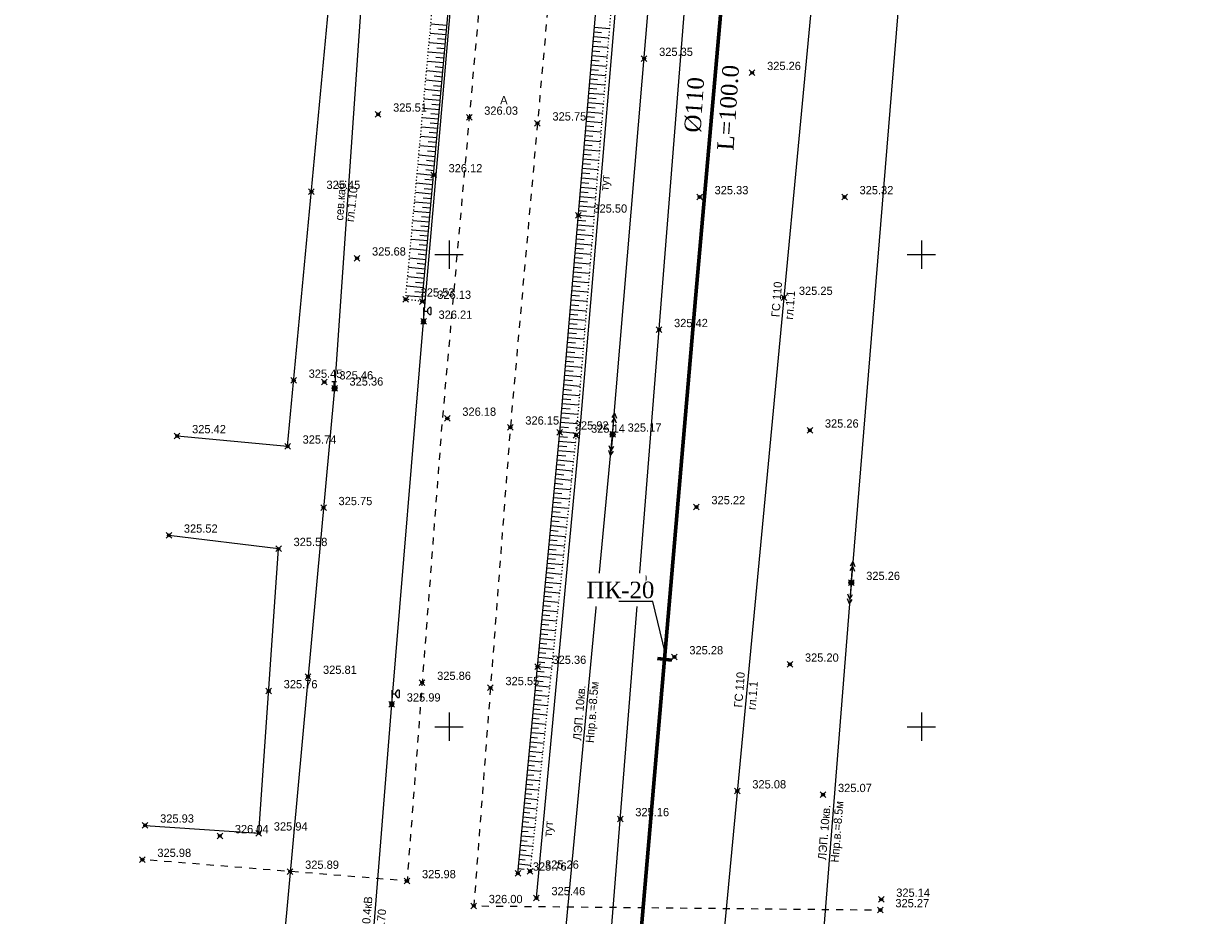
# Model space of a CAD drawing. Header units: metres. Extents: x 703769 to 722343, y 4313031 to 4317457.
# Tile 210 of 256: x 708133 to 708259, y 4314458 to 4314553. Entities that reach past the tile are written whole.
import ezdxf
from ezdxf import colors
from ezdxf.entities.mleader import LeaderData, LeaderLine
from ezdxf.math import Vec2, Vec3

# ---------------------------------------------------------------- set-up
doc = ezdxf.new("R2010")
doc.units = ezdxf.units.M
doc.header["$LTSCALE"] = 0.5
doc.header["$PDMODE"] = 35
doc.header["$PDSIZE"] = 0.3
for name, pattern in [('Auto_Street_NotBorder_Line_m1', [3, 1.5, -1.5]), ('ДОРОГИ_СТРОЯЩ', [9, 8, -1]), ('Контура низ откосов  Штриховая 0.1-0.5 - - - - - - -', [0.6, 0.1, -0.5])]:
    doc.linetypes.add(name, pattern=pattern)
for name, color, linetype in [('(001) Сетка', 92, 'Continuous'), ('(004) Точки рельефа', 7, 'Continuous'), ('(013) Газ', 30, 'ИК_Газопровод -------г--------'), ('(016) Кабель', 1, 'Continuous'), ('(019) Связь', 3, 'ИК_КАБ_СВЯЗИ'), ('(022) Возд. Линии', 7, 'Continuous'), ('(025) Дорога', 7, 'Continuous'), ('(035) Откосы', 7, 'Continuous'), ('(038) Деревья', 7, 'Continuous'), ('(040) Ограда', 7, 'Continuous')]:
    doc.layers.add(name, color=color, linetype=linetype)
doc.layers.add('AUTO#_ROADS_EXIST_L', color=7, linetype='Continuous', lineweight=15, true_color=0x000000)
doc.layers.add('ВК_В1', color=134, linetype='Continuous', lineweight=40)
doc.layers.add('ВОДОПРОВОД текст', color=7, linetype='Continuous', lineweight=50)
doc.styles.add('BM-431', font='txt')
doc.styles.add('D-431', font='txt')
doc.styles.add('Interproekt', font='isocpeur.ttf', dxfattribs={"width": 0.95, "oblique": 15})
doc.styles.add('S', font='txtwr', dxfattribs={"oblique": 15})
doc.styles.get("Standard").update_dxf_attribs({"font": 'times.ttf'})
doc.styles.add('Times New Roman', font='times.ttf')
doc.linetypes.add('GAZ_VOZDUSH', pattern='A,1,-2,["~",Standard,S=3,R=0,X=-1.5,Y=-1.5],-1,10', length=14)
doc.linetypes.add('ИК_Газопровод -------г--------', pattern='A,9,-0.6,["Г",Standard,S=1.2,R=0,X=0,Y=-0.6],-1.2', length=10.8)
doc.linetypes.add('ИК_КАБ_СВЯЗИ', pattern='A,4,["o",Standard,S=0.5,R=0,X=0,Y=-0.125],4,-2', length=10)
doc.linetypes.add('ИК_Э_КАБ_ВН', pattern='A,8,-2,["<<",Standard,S=1,R=0,X=0,Y=-0.5],8,[">>",Standard,S=1,R=0,X=-1,Y=-0.5],-2', length=20)
doc.linetypes.add('ИК_Э_КАБ_НН', pattern='A,8,-2,["<",Standard,S=1,R=0,X=0,Y=-0.5],8,[">",Standard,S=1,R=0,X=-0.5,Y=-0.5],-2', length=20)
doc.linetypes.add('ОГРАДА_М_1М', pattern='A,2.5,["о",Standard,S=1,R=0,X=0,Y=-0.35],0.5,["0",Standard,S=0.5,R=0,X=-0.3,Y=-0.25],2.5', length=5.5)
doc.linetypes.add('РЯД_ДЕР_ДО4М', pattern='A,0,[133,ltypeshp.shx,S=0.4,R=0,X=0,Y=0],-3', length=3)

# ---------------------------------------------------------------- blocks, each defined once
blk = doc.blocks.new('strela1')
at = {"layer": '(022) Возд. Линии'}
for p, q in [((-2, 0), (-1.5, 0.25)), ((0, 0), (-2, 0)), ((-2, 0), (-1.5, -0.25)), ((-1.5, 0), (-1, 0.25)), ((-1.5, 0), (-1, -0.25))]:
    blk.add_line(p, q, dxfattribs=at)
blk = doc.blocks.new('strela2')
at = {"layer": '(022) Возд. Линии'}
for p, q in [((0, 0), (2, 0)), ((1.5, 0), (1, 0.25)), ((1.5, 0), (1, -0.25)), ((2, 0), (1.5, 0.25)), ((2, 0), (1.5, -0.25))]:
    blk.add_line(p, q, dxfattribs=at)
blk = doc.blocks.new('STOLB')
at = {"layer": '(022) Возд. Линии'}
blk.add_circle((0, 0), 0.25, dxfattribs=at)
blk = doc.blocks.new('*X145')
at = {"color": 0}
for p, q in [((9.5, 5.08), (10.49, 5.08)), ((9.5, 5.07), (10.49, 5.07)), ((9.5, 5.06), (10.49, 5.06)), ((9.5, 5.05), (10.49, 5.05)), ((9.5, 5.04), (10.49, 5.04)), ((9.5, 5.03), (10.49, 5.03)), ((9.5, 5.02), (10.5, 5.02)), ((9.51, 5.12), (10.48, 5.12)), ((9.51, 5.11), (10.48, 5.11)), ((9.51, 5.1), (10.48, 5.1)), ((9.51, 5.09), (10.49, 5.09)), ((9.52, 5.16), (10.47, 5.16)), ((9.52, 5.15), (10.47, 5.15)), ((9.52, 5.14), (10.47, 5.14)), ((9.52, 5.13), (10.48, 5.13)), ((9.53, 5.18), (10.46, 5.18)), ((9.53, 5.17), (10.46, 5.17)), ((9.54, 5.2), (10.45, 5.2)), ((9.54, 5.19), (10.46, 5.19)), ((9.55, 5.22), (10.44, 5.22)), ((9.55, 5.21), (10.45, 5.21)), ((9.56, 5.24), (10.43, 5.24)), ((9.56, 5.23), (10.44, 5.23)), ((9.57, 5.26), (10.42, 5.26)), ((9.57, 5.25), (10.43, 5.25)), ((9.58, 5.27), (10.41, 5.27)), ((9.59, 5.29), (10.4, 5.29)), ((9.59, 5.28), (10.41, 5.28)), ((9.6, 5.3), (10.39, 5.3)), ((9.61, 5.31), (10.38, 5.31)), ((9.62, 5.32), (10.37, 5.32)), ((9.63, 5.33), (10.37, 5.33)), ((9.64, 5.34), (10.36, 5.34)), ((9.65, 5.35), (10.35, 5.35)), ((9.66, 5.36), (10.34, 5.36)), ((9.67, 5.37), (10.32, 5.37)), ((9.68, 5.38), (10.31, 5.38)), ((9.69, 5.39), (10.3, 5.39)), ((9.71, 5.4), (10.29, 5.4)), ((9.72, 5.41), (10.27, 5.41)), ((9.74, 5.42), (10.26, 5.42)), ((9.75, 5.43), (10.24, 5.43)), ((9.77, 5.44), (10.22, 5.44)), ((9.79, 5.45), (10.2, 5.45)), ((9.82, 5.46), (10.18, 5.46)), ((9.85, 5.47), (10.15, 5.47)), ((9.88, 5.48), (10.11, 5.48)), ((9.94, 5.49), (10.05, 5.49)), ((9.5, 5.01), (10.5, 5.01)), ((9.5, 5), (10.5, 5)), ((9.5, 4.99), (10.5, 4.99)), ((9.5, 4.98), (10.5, 4.98)), ((9.5, 4.97), (10.5, 4.97)), ((9.5, 4.96), (10.49, 4.96)), ((9.5, 4.95), (10.49, 4.95)), ((9.5, 4.94), (10.49, 4.94)), ((9.5, 4.93), (10.49, 4.93)), ((9.5, 4.92), (10.49, 4.92)), ((9.5, 4.91), (10.49, 4.91)), ((9.5, 4.9), (10.49, 4.9)), ((9.51, 4.89), (10.49, 4.89)), ((9.51, 4.88), (10.48, 4.88)), ((9.51, 4.87), (10.48, 4.87)), ((9.51, 4.86), (10.48, 4.86)), ((9.52, 4.85), (10.48, 4.85)), ((9.52, 4.84), (10.47, 4.84)), ((9.52, 4.83), (10.47, 4.83)), ((9.53, 4.82), (10.47, 4.82)), ((9.53, 4.81), (10.46, 4.81)), ((9.53, 4.8), (10.46, 4.8)), ((9.54, 4.79), (10.45, 4.79)), ((9.54, 4.78), (10.45, 4.78)), ((9.55, 4.77), (10.44, 4.77)), ((9.55, 4.76), (10.44, 4.76)), ((9.56, 4.75), (10.43, 4.75)), ((9.56, 4.74), (10.43, 4.74)), ((9.57, 4.73), (10.42, 4.73)), ((9.58, 4.72), (10.41, 4.72)), ((9.58, 4.71), (10.41, 4.71)), ((9.59, 4.7), (10.4, 4.7)), ((9.6, 4.69), (10.39, 4.69)), ((9.61, 4.68), (10.39, 4.68)), ((9.61, 4.67), (10.38, 4.67)), ((9.62, 4.66), (10.37, 4.66)), ((9.63, 4.65), (10.36, 4.65)), ((9.64, 4.64), (10.35, 4.64)), ((9.65, 4.63), (10.34, 4.63)), ((9.66, 4.62), (10.33, 4.62)), ((9.67, 4.61), (10.32, 4.61)), ((9.69, 4.6), (10.31, 4.6)), ((9.7, 4.59), (10.29, 4.59)), ((9.71, 4.58), (10.28, 4.58)), ((9.73, 4.57), (10.26, 4.57)), ((9.75, 4.56), (10.25, 4.56)), ((9.76, 4.55), (10.23, 4.55)), ((9.78, 4.54), (10.21, 4.54)), ((9.81, 4.53), (10.18, 4.53)), ((9.83, 4.52), (10.16, 4.52)), ((9.87, 4.51), (10.12, 4.51)), ((9.91, 4.5), (10.08, 4.5))]:
    blk.add_line(p, q, dxfattribs=at)
blk = doc.blocks.new('I01070')
at = {"color": 0}
blk.add_circle((0.05, 0.03), 0.5, dxfattribs=at)
blk.add_blockref('*X145', (-9.95, -4.96), dxfattribs=at)
blk = doc.blocks.new('I0195')
at = {"layer": '(016) Кабель', "color": 0, "linetype": 'ИК_Э_КАБ_ВН'}
for p, q in [((-0.275, 0.74), (0.225, 0.74)), ((-0.025, 0.24), (-0.025, 0.74))]:
    blk.add_line(p, q, dxfattribs=at)
at = {"layer": '(016) Кабель', "color": 0, "linetype": 'ИК_Э_КАБ_ВН', "xscale": 0.5, "yscale": 0.5, "zscale": 0.5}
blk.add_blockref('I01070', (-0.025, -0.01), dxfattribs=at)
blk = doc.blocks.new('U1111')
for p, q in [((0.1, 0.45), (0.1, 2.95)), ((1.28934, 2.95), (0.85, 2.51066)), ((0.85, 2.51066), (0.85, 1.88934)), ((1.6, 2.95), (1.28934, 2.95)), ((1.6, 2.95), (1.6, 1.45)), ((0, 0.05), (0.1, 0.05)), ((0, -0.05), (0, 0.05)), ((0.1, 2.2), (0.85, 2.2)), ((0.1, 0.05), (0.1, -0.05)), ((0.85, 1.88934), (1.28934, 1.45)), ((1.28934, 1.45), (1.6, 1.45)), ((0.1, -0.05), (0, -0.05))]:
    blk.add_line(p, q)
blk.add_lwpolyline([(0.55, 0), (0.3, 0.433013), (-0.2, 0.433013), (-0.45, 0), (-0.2, -0.433013), (0.3, -0.433013)], close=True)
at = {"color": 4, "style": 'S', "oblique": 15}
blk.add_attdef('Z', (1.142936, -1.391276), '', height=2, dxfattribs=at)
blk = doc.blocks.new('Setka')
at = {"layer": '(001) Сетка'}
for p, q in [((0, 1.5), (0, -1.5)), ((-1.5, 0), (1.5, 0))]:
    blk.add_line(p, q, dxfattribs=at)
blk = doc.blocks.new('*U279')
at = {"color": 1, "lineweight": 60, "flags": 128}
blk.add_lwpolyline([(-0.01, -0.76), (0.01, 0.76)], dxfattribs=at)
blk = doc.blocks.new('*U280')
at = {"color": 0, "linetype": 'ByBlock', "lineweight": -2, "transparency": 16777216, "rotation": 265.0934671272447}
blk.add_blockref('*U279', (708201.28, 4314485.59), dxfattribs=at)
blk = doc.blocks.new('_Dot')
at = {"color": 0, "linetype": 'ByBlock', "lineweight": -2}
blk.add_line((-0.5, 0), (-1, 0), dxfattribs=at)
at = {"color": 0, "linetype": 'ByBlock', "const_width": 0.5}
blk.add_lwpolyline([(-0.25, 0, 1), (0.25, 0, 1)], format="xyb", close=True, dxfattribs=at)

msp = doc.modelspace()

# ---------------------------------------------------------------- linework, layer by layer
at = {"layer": '(013) Газ', "linetype": 'GAZ_VOZDUSH', "elevation": 324.816, "flags": 128}
msp.add_lwpolyline([(708165.166, 4315455.034), (708237.064, 4315447.856), (708237.796, 4315439.435), (708237.948, 4315425.87), (708271.633, 4315423.02), (708271.633, 4315423.02), (708293.165, 4315421.558), (708284.482, 4315255.16), (708278.28, 4315165.641), (708278.086, 4315159.227), (708267.101, 4315087.682), (708203.286, 4314411.276), (708188.652, 4314151.902), (708188.652, 4314118.902)], dxfattribs=at)
at = {"layer": '(016) Кабель', "linetype": 'ИК_Э_КАБ_НН', "elevation": 325.652, "flags": 128}
msp.add_lwpolyline([(708148.162, 4314184.928), (708151.497, 4314225.638), (708155.946, 4314277.346), (708160.092, 4314325.308), (708165.82, 4314399.254), (708169.045, 4314439.184), (708172.399, 4314480.837), (708175.762, 4314521.367), (708178.982, 4314558.811), (708182.201, 4314596.426), (708185.813, 4314637.091), (708189.128, 4314677.545), (708192.281, 4314716.43), (708195.859, 4314758.023), (708198.741, 4314794.021), (708202.87, 4314842.96), (708206.45, 4314887.572), (708209.623, 4314925.94), (708213.998, 4314964.466), (708217.888, 4315003.776), (708222.285, 4315053.198), (708227.646, 4315118.21), (708230.7, 4315153.26), (708233.599, 4315183.887), (708236.608, 4315219.867), (708239.917, 4315258.483), (708242.964, 4315292.096), (708245.88, 4315324.716), (708249.037, 4315363.449), (708251.639, 4315395.315), (708254.553, 4315428.663), (708258.525, 4315473.098), (708262.105, 4315516.97), (708265.007, 4315550.248), (708267.691, 4315583.251), (708270.438, 4315616.597), (708274.286, 4315657.842), (708277.622, 4315697.97), (708280.245, 4315726.073), (708282.134, 4315747.294), (708285.192, 4315782.765), (708287.519, 4315812.482), (708289.716, 4315837.095), (708292.577, 4315870.499), (708295.609, 4315906.644), (708298.169, 4315937.003), (708301.105, 4315969.327), (708303.908, 4316001.447), (708306.247, 4316027.782), (708309.271, 4316062.456), (708312.329, 4316097.927), (708314.656, 4316127.644), (708316.853, 4316152.257), (708319.714, 4316185.661), (708322.746, 4316221.806), (708325.306, 4316252.165), (708328.242, 4316284.489), (708331.045, 4316316.609), (708331.607, 4316322.941)], dxfattribs=at)
at = {"layer": '(019) Связь', "flags": 128}
for points, elevation in [([(708317.145, 4316324.221), (708301.016, 4316142.912), (708256.741, 4315645.198), (708241.57, 4315465.518), (708189.214, 4314845.558), (708166.334, 4314514.295), (708160.318, 4314448.76), (708146.619, 4314291.453), (708137.034, 4314165.721), (708137.034, 4314165.721), (708137.034, 4314165.721), (708136.895, 4314100.448), (708136.888, 4314097.122)], 324.516), ([(708153.006, 4314105.043), (708156.993, 4314142.734), (708156.993, 4314142.734), (708174.147, 4314200.184), (708174.323, 4314203.958), (708195.362, 4314453.153), (708204.073, 4314563.084), (708218.911, 4314738.478), (708226.164, 4314758.135), (708236.601, 4314958.674), (708237.563, 4314979.166), (708241.532, 4315051.931), (708251.542, 4315144.303), (708253.161, 4315164.518), (708257.428, 4315233.645), (708258.881, 4315245.481), (708269.326, 4315369.847), (708270.394, 4315382.606), (708278.265, 4315465.509), (708280.616, 4315477.921), (708295.324, 4315641.488), (708303.766, 4315706.848), (708303.348, 4315724.234), (708305.187, 4315772.118), (708306.696, 4315783.119), (708308.615, 4315806.312), (708309.889, 4315815.038), (708320.552, 4315934.795), (708321.594, 4315946.168), (708336.888, 4316115.682), (708345.287, 4316227.711), (708346.981, 4316228.783), (708355.083, 4316230.156), (708358.134, 4316229.662)], 325.431)]:
    msp.add_lwpolyline(points, dxfattribs=dict(at, elevation=elevation))
at = {"layer": '(022) Возд. Линии', "flags": 128}
for points, elevation in [([(708173.508, 4314249.294), (708180.426, 4314321.315), (708187.561, 4314422.215), (708190.623, 4314454.694), (708195.781, 4314509.415), (708203.64, 4314603.19), (708211.44, 4314697.517), (708218.596, 4314783.876), (708219.251, 4314789.291), (708222.239, 4314829.112), (708225.833, 4314872.829), (708227.553, 4314940.171), (708237.806, 4315038.61), (708242.302, 4315088.885), (708248.423, 4315158.844), (708247.859, 4315176.046), (708220.321, 4315178.161)], -1.937), ([(708193.113, 4314949.215), (708231.85, 4314945.639), (708252.432, 4314962.525), (708256.599, 4314927.904), (708250.049, 4314850.368), (708243.396, 4314768.028), (708236.639, 4314687.685), (708229.091, 4314592.015), (708221.041, 4314493.71), (708213.333, 4314396.611), (708205.917, 4314312.611), (708198.539, 4314217.865), (708194.357, 4314168.719), (708189.106, 4314107.015)], 325.602)]:
    msp.add_lwpolyline(points, dxfattribs=dict(at, elevation=elevation))
at = {"layer": '(035) Откосы'}
for p, q in [((708176.444, 4314551.904, 325.834), (708178.151, 4314551.752, 325.834)), ((708176.535, 4314552.896, 325.834), (708178.24, 4314552.744, 325.834)), ((708177.343, 4314552.324, 325.834), (708178.195, 4314552.248, 325.834)), ((708193.817, 4314552.033, 325.463), (708194.606, 4314551.966, 325.463)), ((708193.859, 4314552.531, 325.463), (708195.435, 4314552.396, 325.463)), ((708176.354, 4314550.913, 325.834), (708178.063, 4314550.76, 325.834)), ((708177.253, 4314551.332, 325.834), (708178.107, 4314551.256, 325.834)), ((708193.732, 4314551.037, 325.463), (708194.522, 4314550.969, 325.463)), ((708193.774, 4314551.535, 325.463), (708195.354, 4314551.4, 325.463)), ((708176.263, 4314549.921, 325.834), (708177.974, 4314549.768, 325.834)), ((708177.074, 4314549.349, 325.834), (708177.93, 4314549.272, 325.834)), ((708177.163, 4314550.34, 325.834), (708178.018, 4314550.264, 325.834)), ((708193.604, 4314549.543, 325.463), (708195.191, 4314549.407, 325.463)), ((708193.646, 4314550.041, 325.463), (708194.439, 4314549.973, 325.463)), ((708193.689, 4314550.539, 325.463), (708195.272, 4314550.404, 325.463)), ((708176.172, 4314548.929, 325.834), (708177.886, 4314548.776, 325.834)), ((708176.984, 4314548.357, 325.834), (708177.841, 4314548.28, 325.834)), ((708193.518, 4314548.547, 325.463), (708195.109, 4314548.411, 325.463)), ((708193.561, 4314549.045, 325.463), (708194.355, 4314548.977, 325.463)), ((708175.991, 4314546.946, 325.834), (708177.708, 4314546.792, 325.834)), ((708176.081, 4314547.937, 325.834), (708177.797, 4314547.784, 325.834)), ((708176.894, 4314547.365, 325.834), (708177.753, 4314547.288, 325.834)), ((708193.39, 4314547.053, 325.463), (708194.189, 4314546.985, 325.463)), ((708193.433, 4314547.551, 325.463), (708195.028, 4314547.415, 325.463)), ((708193.476, 4314548.049, 325.463), (708194.272, 4314547.981, 325.463)), ((708175.9, 4314545.954, 325.834), (708177.62, 4314545.8, 325.834)), ((708176.805, 4314546.373, 325.834), (708177.664, 4314546.296, 325.834)), ((708193.262, 4314545.559, 325.463), (708194.865, 4314545.422, 325.463)), ((708193.305, 4314546.057, 325.463), (708194.105, 4314545.989, 325.463)), ((708193.348, 4314546.555, 325.463), (708194.946, 4314546.418, 325.463)), ((708175.809, 4314544.962, 325.834), (708177.531, 4314544.808, 325.834)), ((708176.625, 4314544.389, 325.834), (708177.487, 4314544.312, 325.834)), ((708176.715, 4314545.381, 325.834), (708177.576, 4314545.304, 325.834)), ((708193.177, 4314544.563, 325.463), (708194.783, 4314544.425, 325.463)), ((708193.22, 4314545.061, 325.463), (708194.022, 4314544.992, 325.463)), ((708175.718, 4314543.97, 325.834), (708177.443, 4314543.816, 325.834)), ((708176.536, 4314543.397, 325.834), (708177.399, 4314543.32, 325.834)), ((708193.049, 4314543.069, 325.463), (708193.855, 4314543, 325.463)), ((708193.092, 4314543.567, 325.463), (708194.702, 4314543.429, 325.463)), ((708193.135, 4314544.065, 325.463), (708193.938, 4314543.996, 325.463)), ((708175.537, 4314541.987, 325.834), (708177.266, 4314541.832, 325.834)), ((708175.627, 4314542.978, 325.834), (708177.354, 4314542.824, 325.834)), ((708176.446, 4314542.405, 325.834), (708177.31, 4314542.328, 325.834)), ((708192.964, 4314542.073, 325.463), (708193.772, 4314542.004, 325.463)), ((708193.007, 4314542.571, 325.463), (708194.62, 4314542.433, 325.463)), ((708175.446, 4314540.995, 325.834), (708177.177, 4314540.84, 325.834)), ((708176.356, 4314541.414, 325.834), (708177.222, 4314541.336, 325.834)), ((708192.836, 4314540.579, 325.463), (708194.457, 4314540.44, 325.463)), ((708192.879, 4314541.077, 325.463), (708193.688, 4314541.008, 325.463)), ((708192.921, 4314541.575, 325.463), (708194.539, 4314541.436, 325.463)), ((708175.355, 4314540.003, 325.834), (708177.089, 4314539.848, 325.834)), ((708176.177, 4314539.43, 325.834), (708177.044, 4314539.352, 325.834)), ((708176.267, 4314540.422, 325.834), (708177.133, 4314540.344, 325.834)), ((708192.751, 4314539.583, 325.463), (708194.376, 4314539.444, 325.463)), ((708192.793, 4314540.081, 325.463), (708193.605, 4314540.011, 325.463)), ((708175.264, 4314539.011, 325.834), (708177, 4314538.856, 325.834)), ((708176.087, 4314538.438, 325.834), (708176.956, 4314538.36, 325.834)), ((708192.623, 4314538.089, 325.463), (708193.438, 4314538.019, 325.463)), ((708192.666, 4314538.587, 325.463), (708194.294, 4314538.447, 325.463)), ((708192.708, 4314539.085, 325.463), (708193.522, 4314539.015, 325.463)), ((708175.083, 4314537.028, 325.834), (708176.823, 4314536.873, 325.834)), ((708175.174, 4314538.02, 325.834), (708176.912, 4314537.864, 325.834)), ((708175.998, 4314537.446, 325.834), (708176.867, 4314537.368, 325.834)), ((708192.538, 4314537.093, 325.463), (708193.355, 4314537.023, 325.463)), ((708192.58, 4314537.591, 325.463), (708194.213, 4314537.451, 325.463)), ((708174.992, 4314536.036, 325.834), (708176.735, 4314535.881, 325.834)), ((708175.908, 4314536.454, 325.834), (708176.779, 4314536.377, 325.834)), ((708192.41, 4314535.599, 325.463), (708194.05, 4314535.458, 325.463)), ((708192.452, 4314536.097, 325.463), (708193.271, 4314536.027, 325.463)), ((708192.495, 4314536.595, 325.463), (708194.131, 4314536.455, 325.463)), ((708174.901, 4314535.044, 325.834), (708176.646, 4314534.889, 325.834)), ((708175.729, 4314534.47, 325.834), (708176.602, 4314534.393, 325.834)), ((708175.819, 4314535.462, 325.834), (708176.69, 4314535.385, 325.834)), ((708192.324, 4314534.603, 325.463), (708193.968, 4314534.462, 325.463)), ((708192.367, 4314535.101, 325.463), (708193.188, 4314535.03, 325.463)), ((708174.72, 4314533.061, 325.834), (708176.469, 4314532.905, 325.834)), ((708174.811, 4314534.052, 325.834), (708176.558, 4314533.897, 325.834)), ((708175.639, 4314533.479, 325.834), (708176.513, 4314533.401, 325.834)), ((708192.197, 4314533.109, 325.463), (708193.021, 4314533.038, 325.463)), ((708192.239, 4314533.607, 325.463), (708193.887, 4314533.466, 325.463)), ((708192.282, 4314534.105, 325.463), (708193.105, 4314534.034, 325.463)), ((708174.629, 4314532.069, 325.834), (708176.381, 4314531.913, 325.834)), ((708175.55, 4314532.487, 325.834), (708176.425, 4314532.409, 325.834)), ((708192.111, 4314532.113, 325.463), (708192.938, 4314532.042, 325.463)), ((708192.154, 4314532.611, 325.463), (708193.805, 4314532.469, 325.463)), ((708174.538, 4314531.077, 325.834), (708176.292, 4314530.921, 325.834)), ((708175.37, 4314530.503, 325.834), (708176.248, 4314530.425, 325.834)), ((708175.46, 4314531.495, 325.834), (708176.336, 4314531.417, 325.834)), ((708191.983, 4314530.619, 325.463), (708193.642, 4314530.477, 325.463)), ((708192.026, 4314531.117, 325.463), (708192.855, 4314531.046, 325.463)), ((708192.069, 4314531.615, 325.463), (708193.724, 4314531.473, 325.463)), ((708174.448, 4314530.085, 325.834), (708176.203, 4314529.929, 325.834)), ((708175.281, 4314529.511, 325.834), (708176.159, 4314529.433, 325.834)), ((708191.898, 4314529.623, 325.463), (708193.561, 4314529.48, 325.463)), ((708191.941, 4314530.121, 325.463), (708192.771, 4314530.05, 325.463)), ((708174.266, 4314528.102, 325.834), (708176.026, 4314527.945, 325.834)), ((708174.357, 4314529.094, 325.834), (708176.115, 4314528.937, 325.834)), ((708175.191, 4314528.519, 325.834), (708176.071, 4314528.441, 325.834)), ((708191.77, 4314528.129, 325.463), (708192.604, 4314528.057, 325.463)), ((708191.813, 4314528.627, 325.463), (708193.479, 4314528.484, 325.463)), ((708191.855, 4314529.125, 325.463), (708192.688, 4314529.053, 325.463)), ((708174.175, 4314527.11, 325.834), (708175.938, 4314526.953, 325.834)), ((708175.101, 4314527.527, 325.834), (708175.982, 4314527.449, 325.834)), ((708191.685, 4314527.133, 325.463), (708192.521, 4314527.061, 325.463)), ((708191.727, 4314527.631, 325.463), (708193.398, 4314527.488, 325.463)), ((708174.084, 4314526.118, 325.834), (708175.849, 4314525.961, 325.834)), ((708174.922, 4314525.544, 325.834), (708175.805, 4314525.465, 325.834)), ((708175.012, 4314526.535, 325.834), (708175.894, 4314526.457, 325.834)), ((708191.557, 4314525.639, 325.463), (708193.235, 4314525.495, 325.463)), ((708191.6, 4314526.137, 325.463), (708192.438, 4314526.065, 325.463)), ((708191.642, 4314526.635, 325.463), (708193.316, 4314526.491, 325.463)), ((708173.994, 4314525.127, 325.834), (708175.761, 4314524.969, 325.834)), ((708174.832, 4314524.552, 325.834), (708175.717, 4314524.473, 325.834)), ((708191.472, 4314524.642, 325.463), (708193.153, 4314524.498, 325.463)), ((708191.514, 4314525.14, 325.463), (708192.354, 4314525.069, 325.463)), ((708173.903, 4314524.135, 325.834), (708175.672, 4314523.977, 325.834)), ((708191.344, 4314523.148, 325.463), (708192.187, 4314523.076, 325.463)), ((708191.386, 4314523.646, 325.463), (708193.072, 4314523.502, 325.463)), ((708191.429, 4314524.144, 325.463), (708192.271, 4314524.072, 325.463)), ((708191.258, 4314522.152, 325.463), (708192.104, 4314522.08, 325.463)), ((708191.301, 4314522.65, 325.463), (708192.99, 4314522.506, 325.463)), ((708191.131, 4314520.658, 325.463), (708192.827, 4314520.513, 325.463)), ((708191.173, 4314521.156, 325.463), (708192.021, 4314521.084, 325.463)), ((708191.216, 4314521.654, 325.463), (708192.909, 4314521.509, 325.463)), ((708191.045, 4314519.662, 325.463), (708192.746, 4314519.517, 325.463)), ((708191.088, 4314520.16, 325.463), (708191.937, 4314520.088, 325.463)), ((708190.917, 4314518.168, 325.463), (708191.771, 4314518.095, 325.463)), ((708190.96, 4314518.666, 325.463), (708192.665, 4314518.52, 325.463)), ((708191.003, 4314519.164, 325.463), (708191.854, 4314519.091, 325.463)), ((708190.832, 4314517.172, 325.463), (708191.687, 4314517.099, 325.463)), ((708190.875, 4314517.67, 325.463), (708192.583, 4314517.524, 325.463)), ((708190.704, 4314515.678, 325.463), (708192.42, 4314515.531, 325.463)), ((708190.747, 4314516.176, 325.463), (708191.604, 4314516.103, 325.463)), ((708190.789, 4314516.674, 325.463), (708192.502, 4314516.528, 325.463)), ((708190.619, 4314514.682, 325.463), (708192.339, 4314514.535, 325.463)), ((708190.662, 4314515.18, 325.463), (708191.52, 4314515.107, 325.463)), ((708190.491, 4314513.188, 325.463), (708191.354, 4314513.114, 325.463)), ((708190.534, 4314513.686, 325.463), (708192.257, 4314513.539, 325.463)), ((708190.576, 4314514.184, 325.463), (708191.437, 4314514.111, 325.463)), ((708190.363, 4314511.694, 325.463), (708192.094, 4314511.546, 325.463)), ((708190.406, 4314512.192, 325.463), (708191.27, 4314512.118, 325.463)), ((708190.448, 4314512.69, 325.463), (708192.176, 4314512.542, 325.463)), ((708190.278, 4314510.698, 325.463), (708192.013, 4314510.55, 325.463)), ((708190.32, 4314511.196, 325.463), (708191.187, 4314511.122, 325.463)), ((708190.146, 4314509.204, 325.463), (708191.014, 4314509.122, 325.463)), ((708190.193, 4314509.702, 325.463), (708191.931, 4314509.553, 325.463)), ((708190.235, 4314510.2, 325.463), (708191.104, 4314510.126, 325.463)), ((708190.051, 4314508.209, 325.463), (708190.914, 4314508.127, 325.463)), ((708190.098, 4314508.707, 325.463), (708191.83, 4314508.542, 325.463)), ((708189.909, 4314506.717, 325.463), (708191.62, 4314506.554, 325.463)), ((708189.956, 4314507.214, 325.463), (708190.815, 4314507.132, 325.463)), ((708190.004, 4314507.712, 325.463), (708191.725, 4314507.548, 325.463)), ((708189.814, 4314505.721, 325.463), (708191.515, 4314505.56, 325.463)), ((708189.862, 4314506.219, 325.463), (708190.715, 4314506.138, 325.463)), ((708189.672, 4314504.229, 325.463), (708190.515, 4314504.148, 325.463)), ((708189.72, 4314504.726, 325.463), (708191.41, 4314504.565, 325.463)), ((708189.767, 4314505.224, 325.463), (708190.615, 4314505.143, 325.463)), ((708189.578, 4314503.233, 325.463), (708190.415, 4314503.154, 325.463)), ((708189.625, 4314503.731, 325.463), (708191.305, 4314503.571, 325.463)), ((708189.436, 4314501.741, 325.463), (708191.095, 4314501.583, 325.463)), ((708189.483, 4314502.238, 325.463), (708190.315, 4314502.159, 325.463)), ((708189.53, 4314502.736, 325.463), (708191.2, 4314502.577, 325.463)), ((708189.341, 4314500.745, 325.463), (708190.99, 4314500.589, 325.463)), ((708189.388, 4314501.243, 325.463), (708190.215, 4314501.164, 325.463)), ((708189.199, 4314499.253, 325.463), (708190.016, 4314499.175, 325.463)), ((708189.246, 4314499.75, 325.463), (708190.885, 4314499.594, 325.463)), ((708189.294, 4314500.248, 325.463), (708190.116, 4314500.17, 325.463)), ((708189.104, 4314498.258, 325.463), (708189.916, 4314498.18, 325.463)), ((708189.152, 4314498.755, 325.463), (708190.78, 4314498.6, 325.463)), ((708188.962, 4314496.765, 325.463), (708190.57, 4314496.612, 325.463)), ((708189.01, 4314497.262, 325.463), (708189.816, 4314497.186, 325.463)), ((708189.057, 4314497.76, 325.463), (708190.675, 4314497.606, 325.463)), ((708188.868, 4314495.77, 325.463), (708190.465, 4314495.618, 325.463)), ((708188.915, 4314496.267, 325.463), (708189.716, 4314496.191, 325.463)), ((708188.726, 4314494.277, 325.463), (708189.517, 4314494.202, 325.463)), ((708188.773, 4314494.774, 325.463), (708190.36, 4314494.623, 325.463)), ((708188.82, 4314495.272, 325.463), (708189.616, 4314495.196, 325.463)), ((708188.631, 4314493.282, 325.463), (708189.417, 4314493.207, 325.463)), ((708188.678, 4314493.779, 325.463), (708190.255, 4314493.629, 325.463)), ((708188.489, 4314491.789, 325.463), (708190.045, 4314491.641, 325.463)), ((708188.536, 4314492.287, 325.463), (708189.317, 4314492.212, 325.463)), ((708188.583, 4314492.784, 325.463), (708190.15, 4314492.635, 325.463)), ((708188.394, 4314490.794, 325.463), (708189.94, 4314490.647, 325.463)), ((708188.441, 4314491.291, 325.463), (708189.217, 4314491.218, 325.463)), ((708188.252, 4314489.301, 325.463), (708189.017, 4314489.228, 325.463)), ((708188.299, 4314489.799, 325.463), (708189.835, 4314489.652, 325.463)), ((708188.347, 4314490.296, 325.463), (708189.117, 4314490.223, 325.463)), ((708188.157, 4314488.306, 325.463), (708188.917, 4314488.234, 325.463)), ((708188.205, 4314488.803, 325.463), (708189.73, 4314488.658, 325.463)), ((708188.015, 4314486.813, 325.463), (708189.52, 4314486.67, 325.463)), ((708188.063, 4314487.311, 325.463), (708188.818, 4314487.239, 325.463)), ((708188.11, 4314487.808, 325.463), (708189.625, 4314487.664, 325.463)), ((708187.921, 4314485.818, 325.463), (708189.415, 4314485.676, 325.463)), ((708187.968, 4314486.315, 325.463), (708188.718, 4314486.244, 325.463)), ((708187.779, 4314484.325, 325.463), (708188.518, 4314484.255, 325.463)), ((708187.826, 4314484.823, 325.463), (708189.31, 4314484.682, 325.463)), ((708187.873, 4314485.32, 325.463), (708188.618, 4314485.249, 325.463)), ((708187.684, 4314483.33, 325.463), (708188.418, 4314483.26, 325.463)), ((708187.731, 4314483.828, 325.463), (708189.205, 4314483.687, 325.463)), ((708187.542, 4314481.837, 325.463), (708188.995, 4314481.699, 325.463)), ((708187.589, 4314482.335, 325.463), (708188.318, 4314482.265, 325.463)), ((708187.637, 4314482.832, 325.463), (708189.1, 4314482.693, 325.463)), ((708187.4, 4314480.344, 325.463), (708188.119, 4314480.276, 325.463)), ((708187.447, 4314480.842, 325.463), (708188.89, 4314480.705, 325.463)), ((708187.495, 4314481.34, 325.463), (708188.218, 4314481.271, 325.463)), ((708187.305, 4314479.349, 325.463), (708188.019, 4314479.281, 325.463)), ((708187.353, 4314479.847, 325.463), (708188.785, 4314479.711, 325.463)), ((708187.163, 4314477.856, 325.463), (708188.575, 4314477.722, 325.463)), ((708187.211, 4314478.354, 325.463), (708187.919, 4314478.287, 325.463)), ((708187.258, 4314478.852, 325.463), (708188.68, 4314478.716, 325.463)), ((708187.069, 4314476.861, 325.463), (708188.47, 4314476.728, 325.463)), ((708187.116, 4314477.359, 325.463), (708187.819, 4314477.292, 325.463)), ((708186.927, 4314475.369, 325.463), (708187.619, 4314475.303, 325.463)), ((708186.974, 4314475.866, 325.463), (708188.365, 4314475.734, 325.463)), ((708187.021, 4314476.364, 325.463), (708187.719, 4314476.297, 325.463)), ((708186.832, 4314474.373, 325.463), (708187.52, 4314474.308, 325.463)), ((708186.879, 4314474.871, 325.463), (708188.26, 4314474.74, 325.463)), ((708186.69, 4314472.881, 325.463), (708188.05, 4314472.751, 325.463)), ((708186.737, 4314473.378, 325.463), (708187.42, 4314473.313, 325.463)), ((708186.785, 4314473.876, 325.463), (708188.155, 4314473.745, 325.463)), ((708186.595, 4314471.885, 325.463), (708187.945, 4314471.757, 325.463)), ((708186.642, 4314472.383, 325.463), (708187.32, 4314472.319, 325.463)), ((708186.453, 4314470.393, 325.463), (708187.12, 4314470.329, 325.463)), ((708186.5, 4314470.89, 325.463), (708187.84, 4314470.763, 325.463)), ((708186.548, 4314471.388, 325.463), (708187.22, 4314471.324, 325.463)), ((708186.358, 4314469.398, 325.463), (708187.02, 4314469.335, 325.463)), ((708186.406, 4314469.895, 325.463), (708187.735, 4314469.769, 325.463)), ((708186.216, 4314467.905, 325.463), (708187.525, 4314467.78, 325.463)), ((708186.264, 4314468.402, 325.463), (708186.92, 4314468.34, 325.463)), ((708186.311, 4314468.9, 325.463), (708187.63, 4314468.774, 325.463)), ((708186.122, 4314466.91, 325.463), (708187.42, 4314466.786, 325.463)), ((708186.169, 4314467.407, 325.463), (708186.821, 4314467.345, 325.463)), ((708185.98, 4314465.417, 325.463), (708186.621, 4314465.356, 325.463)), ((708186.027, 4314465.914, 325.463), (708187.315, 4314465.792, 325.463)), ((708186.074, 4314466.412, 325.463), (708186.721, 4314466.35, 325.463)), ((708185.885, 4314464.422, 325.463), (708186.521, 4314464.361, 325.463)), ((708185.932, 4314464.919, 325.463), (708187.21, 4314464.798, 325.463)), ((708185.79, 4314463.426, 325.463), (708186.421, 4314463.366, 325.463)), ((708185.838, 4314463.924, 325.463), (708187.105, 4314463.804, 325.463))]:
    msp.add_line(p, q, dxfattribs=at)
at = {"layer": '(035) Откосы', "flags": 128}
for points, elevation in [([(708185.743, 4314462.929), (708190.187, 4314509.638), (708198.213, 4314603.38), (708206.311, 4314698.35), (708209.342, 4314738.853), (708210.74, 4314740.255), (708212.726, 4314761.863), (708240.187, 4314759.073), (708240.069, 4314757.906)], 325.463), ([(708175.628, 4314523.481), (708178.931, 4314560.491), (708181.628, 4314596.932)], 325.834)]:
    msp.add_lwpolyline(points, dxfattribs=dict(at, elevation=elevation))
at = {"layer": '(035) Откосы', "linetype": 'Контура низ откосов  Штриховая 0.1-0.5 - - - - - - -'}
for points, elevation in [([(708240.069, 4314757.906), (708214.032, 4314760.27), (708212.162, 4314739.897), (708210.323, 4314738.19), (708208.146, 4314698.065), (708199.574, 4314603.006), (708191.911, 4314509.307), (708187.034, 4314463.136)], 325.942), ([(708175.628, 4314523.481), (708173.865, 4314523.72), (708177.242, 4314560.621), (708180.042, 4314597.176), (708181.628, 4314596.932)], 325.834)]:
    msp.add_lwpolyline(points, dxfattribs=dict(at, elevation=elevation))
at = {"layer": '(038) Деревья', "color": 0, "linetype": 'РЯД_ДЕР_ДО4М', "elevation": 325.162, "flags": 128}
msp.add_lwpolyline([(708187.716, 4314460.325), (708192.266, 4314509.144), (708200.044, 4314601.231), (708208.205, 4314696.413), (708210.687, 4314737.495)], dxfattribs=at)
at = {"layer": '(040) Ограда', "linetype": 'ОГРАДА_М_1М', "flags": 128}
for points, elevation in [([(708149.67, 4314509.247), (708161.368, 4314508.151), (708170.16, 4314601.963), (708179.184, 4314601.117), (708181.456, 4314598.976)], 325.443), ([(708146.285, 4314468.012), (708158.321, 4314467.177), (708160.412, 4314497.301), (708148.797, 4314498.721)], 325.646)]:
    msp.add_lwpolyline(points, dxfattribs=dict(at, elevation=elevation))
at = {"color": 7, "lineweight": 60, "flags": 128}
msp.add_lwpolyline([(708240.115, 4314986.119), (708237.465, 4314926.667), (708235.809, 4314899.895), (708234.498, 4314869.618), (708230.06, 4314781.67), (708228.958, 4314757.378), (708223.359, 4314737.037), (708204.558, 4314523.813), (708196.059, 4314424.814), (708184.899, 4314294.752), (708174.557, 4314166.154), (708168.436, 4314154.821), (708168.436, 4314154.821), (708086.138, 4314125.895), (708037.269, 4314109.069), (708002.488, 4314098.284), (708002.488, 4314098.284), (707913.651, 4314069.236), (707865.757, 4314055.085), (707817.896, 4314040.633), (707721.771, 4314013.098), (707673.615, 4313999.646), (707633.375, 4313988.405), (707625.006, 4314019.638)], dxfattribs=at)
at = {"color": 0, "linetype": 'ByBlock', "lineweight": -2, "transparency": 16777216}
for p in [(708199.116, 4314549.204, 325.35), (708210.549, 4314547.705, 325.262), (708170.953, 4314543.304, 325.512), (708180.596, 4314542.973, 326.034), (708187.821, 4314542.367, 325.755), (708176.823, 4314536.873, 326.12), (708163.896, 4314535.123, 325.453), (708204.986, 4314534.557, 325.325), (708220.336, 4314534.557, 325.32), (708192.154, 4314532.611, 325.502), (708168.722, 4314528.065, 325.676), (708173.865, 4314523.72, 325.533), (708175.628, 4314523.481, 326.129), (708213.912, 4314523.901, 325.251), (708175.762, 4314521.367, 326.213), (708200.698, 4314520.487, 325.421), (708162.01, 4314515.125, 325.45), (708165.261, 4314514.944, 325.461), (708166.334, 4314514.295, 325.355), (708178.279, 4314511.095, 326.185), (708184.949, 4314510.163, 326.154), (708149.67, 4314509.247, 325.425), (708190.187, 4314509.638, 325.923), (708191.911, 4314509.307, 325.145), (708195.781, 4314509.415, 325.171), (708216.665, 4314509.845, 325.26), (708161.368, 4314508.151, 325.738), (708165.172, 4314501.636, 325.75), (708204.652, 4314501.731, 325.218), (708148.797, 4314498.721, 325.524), (708160.412, 4314497.301, 325.581), (708194.275, 4314493.439, 325.288), (708221.041, 4314493.71, 325.261), (708202.316, 4314485.836, 325.282), (708214.552, 4314485.058, 325.202), (708187.826, 4314484.823, 325.356), (708163.532, 4314483.768, 325.807), (708175.614, 4314483.125, 325.864), (708182.843, 4314482.574, 325.554), (708159.367, 4314482.239, 325.761), (708172.399, 4314480.837, 325.986), (708208.981, 4314471.636, 325.084), (708218.055, 4314471.253, 325.073), (708146.285, 4314468.012, 325.93), (708196.593, 4314468.693, 325.16), (708154.193, 4314466.893, 326.042), (708158.321, 4314467.177, 325.941), (708145.993, 4314464.382, 325.978), (708161.636, 4314463.123, 325.893), (708185.743, 4314462.929, 325.758), (708187.034, 4314463.136, 325.255), (708174.011, 4314462.126, 325.979), (708187.716, 4314460.325, 325.457), (708224.221, 4314460.163, 325.143), (708181.081, 4314459.486, 325.996), (708224.126, 4314459.052, 325.274)]:
    msp.add_point(p, dxfattribs=at)
at = {"layer": 'AUTO#_ROADS_EXIST_L', "linetype": 'Auto_Street_NotBorder_Line_m1', "lineweight": 15, "elevation": -0.295, "flags": 128}
for points in [[(708246.484, 4314741.865), (708247.734, 4314756.775), (708240.738, 4314759.979), (708207.258, 4314762.751), (708201.122, 4314692.908), (708193.27, 4314603.47), (708184.949, 4314510.163), (708181.081, 4314459.486), (708224.126, 4314459.052)], [(708161.69, 4314648.819), (708180.239, 4314646.39), (708185.349, 4314644.645), (708187.813, 4314642.66), (708189.272, 4314640.828), (708186.048, 4314604.109), (708177.724, 4314510.761), (708174.011, 4314462.126), (708145.993, 4314464.382)]]:
    msp.add_lwpolyline(points, dxfattribs=at)

# ---------------------------------------------------------------- block references
at = {"layer": '(001) Сетка'}
for p in [(708178.465, 4314528.456), (708228.465, 4314528.456), (708178.465, 4314478.456), (708228.465, 4314478.456)]:
    msp.add_blockref('Setka', p, dxfattribs=at)
at = {"layer": '(019) Связь', "color": 0}
msp.add_blockref('I0195', (708166.334, 4314514.285, 649.327), dxfattribs=at)
at = {"layer": '(022) Возд. Линии', "xscale": 0.5, "yscale": 0.5, "zscale": 0.5}
for p in [(708175.737, 4314521.367, 325.652), (708172.374, 4314480.837, 325.652)]:
    msp.add_blockref('U1111', p, dxfattribs=at)
at = {"layer": '(022) Возд. Линии'}
for name, p, rotation in [('strela1', (708195.805, 4314509.666, -1.937), 264.6152115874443), ('strela2', (708195.757, 4314509.166, -1.937), 264.6152115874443), ('strela2', (708221.062, 4314493.959, 324.966), 85.31860837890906), ('strela1', (708221.02, 4314493.459, 324.966), 85.31860837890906)]:
    msp.add_blockref(name, p, dxfattribs=dict(at, rotation=rotation))
for p in [(708195.781, 4314509.415, -1.937), (708221.041, 4314493.71, 324.966)]:
    msp.add_blockref('STOLB', p, dxfattribs=at)
at = {"color": 36, "lineweight": 60}
msp.add_blockref('*U280', (0, 0), dxfattribs=at)

# ---------------------------------------------------------------- texts
at = {"layer": '(004) Точки рельефа', "style": 'D-431'}
for s, p in [('325.35', (708200.702, 4314549.485, 325.35)), ('325.26', (708212.135, 4314547.99, 325.262)), ('325.51', (708172.539, 4314543.585, 325.512)), ('326.03', (708182.182, 4314543.259, 326.034)), ('325.75', (708189.407, 4314542.648, 325.755)), ('326.12', (708178.409, 4314537.158, 326.12)), ('325.45', (708165.482, 4314535.404, 325.453)), ('325.33', (708206.572, 4314534.839, 325.325)), ('325.32', (708221.923, 4314534.839, 325.32)), ('325.50', (708193.74, 4314532.893, 325.502)), ('325.68', (708170.308, 4314528.35, 325.676)), ('325.53', (708175.451, 4314524.001, 325.533)), ('326.13', (708177.214, 4314523.766, 326.129)), ('325.25', (708215.498, 4314524.183, 325.251)), ('326.21', (708177.348, 4314521.652, 326.213)), ('325.42', (708202.284, 4314520.768, 325.421)), ('325.45', (708163.596, 4314515.406, 325.45)), ('325.46', (708166.847, 4314515.229, 325.461)), ('325.36', (708167.92, 4314514.58, 325.355)), ('326.18', (708179.865, 4314511.38, 326.185)), ('326.15', (708186.535, 4314510.448, 326.154)), ('325.92', (708191.773, 4314509.922, 325.923)), ('325.14', (708193.497, 4314509.588, 325.145)), ('325.17', (708197.367, 4314509.696, 325.171)), ('325.26', (708218.251, 4314510.13, 325.26)), ('325.42', (708151.257, 4314509.529, 325.425)), ('325.74', (708162.954, 4314508.432, 325.738)), ('325.75', (708166.758, 4314501.917, 325.75)), ('325.22', (708206.238, 4314502.012, 325.218)), ('325.52', (708150.383, 4314499.003, 325.524)), ('325.58', (708161.998, 4314497.584, 325.581)), ('325.29', (708195.861, 4314493.724, 325.288)), ('325.26', (708222.627, 4314493.995, 325.261)), ('325.28', (708203.902, 4314486.12, 325.282)), ('325.36', (708189.412, 4314485.108, 325.356)), ('325.20', (708216.138, 4314485.341, 325.202)), ('325.81', (708165.118, 4314484.051, 325.807)), ('325.86', (708177.2, 4314483.411, 325.864)), ('325.76', (708160.953, 4314482.524, 325.761)), ('325.55', (708184.429, 4314482.855, 325.554)), ('325.99', (708173.985, 4314481.121, 325.986)), ('325.08', (708210.567, 4314471.92, 325.084)), ('325.07', (708219.641, 4314471.535, 325.073)), ('325.93', (708147.872, 4314468.297, 325.93)), ('325.16', (708198.179, 4314468.978, 325.16)), ('326.04', (708155.779, 4314467.178, 326.042)), ('325.94', (708159.907, 4314467.461, 325.941)), ('325.98', (708147.579, 4314464.667, 325.978)), ('325.89', (708163.223, 4314463.407, 325.893)), ('325.76', (708187.329, 4314463.214, 325.758)), ('325.26', (708188.62, 4314463.421, 325.255)), ('325.98', (708175.598, 4314462.41, 325.979)), ('326.00', (708182.667, 4314459.771, 325.996)), ('325.46', (708189.302, 4314460.61, 325.457)), ('325.14', (708225.807, 4314460.444, 325.143)), ('325.27', (708225.712, 4314459.333, 325.274))]:
    msp.add_text(s, height=0.875, dxfattribs=at).set_placement(p)
at = {"layer": '(013) Газ', "color": 0, "linetype": 'Continuous', "style": 'D-431'}
for s, p in [('ГС 110', (708213.442, 4314521.806, -0.295)), ('гл.1.1', (708214.873, 4314521.545, -0.295)), ('ГС 110', (708209.495, 4314480.468, -0.295)), ('гл.1.1', (708210.926, 4314480.207, -0.295))]:
    msp.add_text(s, height=0.875, rotation=85.65264, dxfattribs=at).set_placement(p)
at = {"layer": '(016) Кабель', "color": 0, "linetype": 'Continuous', "style": 'D-431'}
for s, p in [('2каб. 0.4кВ', (708169.859, 4314454.423, -0.295)), ('гл.0.70', (708171.508, 4314455.411, -0.295))]:
    msp.add_text(s, height=0.875, rotation=85.31674, dxfattribs=at).set_placement(p)
at = {"layer": '(019) Связь', "color": 0, "linetype": 'Continuous', "style": 'D-431'}
for s, rotation, p in [('сев.каб.', 85.46197, (708167.244, 4314532.035, -0.295)), ('гл.1.10', 83.74945, (708168.378, 4314531.871, -0.295))]:
    msp.add_text(s, height=0.875, rotation=rotation, dxfattribs=at).set_placement(p)
at = {"layer": '(022) Возд. Линии', "style": 'BM-431'}
for p in [(708193.782, 4314476.711, -1.937), (708219.708, 4314464.052, 325.602)]:
    msp.add_text('Hпр.в.=8.5м', height=0.875, rotation=85.43168, dxfattribs=at).set_placement(p)
at = {"layer": '(022) Возд. Линии', "char_height": 0.875, "attachment_point": 1, "rotation": 85.43168, "style": 'BM-431'}
for insert in [(708191.581, 4314477.039, -1.937), (708217.506, 4314464.381, 325.602)]:
    msp.add_mtext('ЛЭП. 10кв.', dxfattribs=dict(at, insert=insert))
at = {"layer": '(025) Дорога', "linetype": 'ДОРОГИ_СТРОЯЩ', "style": 'BM-431'}
msp.add_text('A', height=0.875, dxfattribs=at).set_placement((708183.875, 4314544.377, -0.295))
at = {"layer": '(038) Деревья', "color": 0, "linetype": 'ByBlock', "style": 'BM-431'}
for p in [(708195.33, 4314535.173, -0.295), (708189.332, 4314466.767, -0.295)]:
    msp.add_text('тут', height=0.875, rotation=84.83422, dxfattribs=at).set_placement(p)

# ---------------------------------------------------------------- next in the draw order: texts
at = {"layer": 'ВОДОПРОВОД текст', "color": 7, "linetype": 'Continuous', "lineweight": 50, "char_height": 1.75, "width": 7.48307, "attachment_point": 5, "rotation": 86.22547, "style": 'Times New Roman', "bg_fill": 3, "box_fill_scale": 1, "bg_fill_color": 256, "bg_fill_transparency": 16714492}
for s, insert in [('L=100.0', (708208.017, 4314544.016, 41.38)), ('%%C110', (708204.443, 4314544.309, -404.593))]:
    msp.add_mtext(s, dxfattribs=dict(at, insert=insert))

# ---------------------------------------------------------------- next in the draw order: leaders
at = {"layer": 'ВК_В1', "color": 7, "lineweight": 13}
ml = msp.add_multileader_mtext('Standard', dxfattribs=at)
ml.set_content('{\\fTimes New Roman|b0|i0|c204|p18;\\Q0;\\W1;ПК-\\fTimes New Roman|b0|i0|c0|p18;20}', color=7, style='Interproekt')
ml.set_leader_properties(color=256, linetype='Continuous', lineweight=13)
ml.set_arrow_properties(name='DOT')
ml.build(insert=Vec2(0, 0))
ml.multileader.update_dxf_attribs({"text_left_attachment_type": 6, "text_right_attachment_type": 6, "dogleg_length": 0, "arrow_head_size": 0.00144})
ctx = ml.context
ctx.base_point, ctx.char_height, ctx.arrow_head_size, ctx.landing_gap_size, ctx.plane_origin = Vec3(708193.153, 4314491.714), 1.75, 0.00144, 0.0008, Vec3(709064.495, 4314532.478)
ctx.left_attachment, ctx.right_attachment, ctx.text_align_type = 6, 6, 1
notes = []
notes.append((ctx, [(1, (1, 1, 0), (708200.05, 4314491.714), (-1, 0), 0, [(0, [(708201.339, 4314486.323)], 0, [])])]))
ctx.mtext.insert, ctx.mtext.rotation, ctx.mtext.width, ctx.mtext.alignment, ctx.mtext.flow_direction = Vec3(708196.602, 4314493.814), 6.2831853, 3.59135, 2, 5
ctx.mtext.has_bg_fill, ctx.mtext.bg_color, ctx.mtext.bg_scale_factor, ctx.mtext.bg_transparency, ctx.mtext.use_window_bg_color = 1, -1027028792, 1.5, 0, 1
for ctx, leaders in notes:
    for number, flags, end, landing, length, lines in leaders:
        leader = LeaderData()
        leader.index, (leader.has_last_leader_line, leader.has_dogleg_vector, leader.attachment_direction) = number, flags
        leader.last_leader_point, leader.dogleg_vector, leader.dogleg_length = Vec3(end), Vec3(landing), length
        for number, points, colour, breaks in lines:
            line = LeaderLine()
            line.index, line.vertices, line.color, line.breaks = number, Vec3.list(points), colors.encode_raw_color(colour), breaks
            leader.lines.append(line)
        ctx.leaders.append(leader)

doc.saveas('drawing.dxf')
